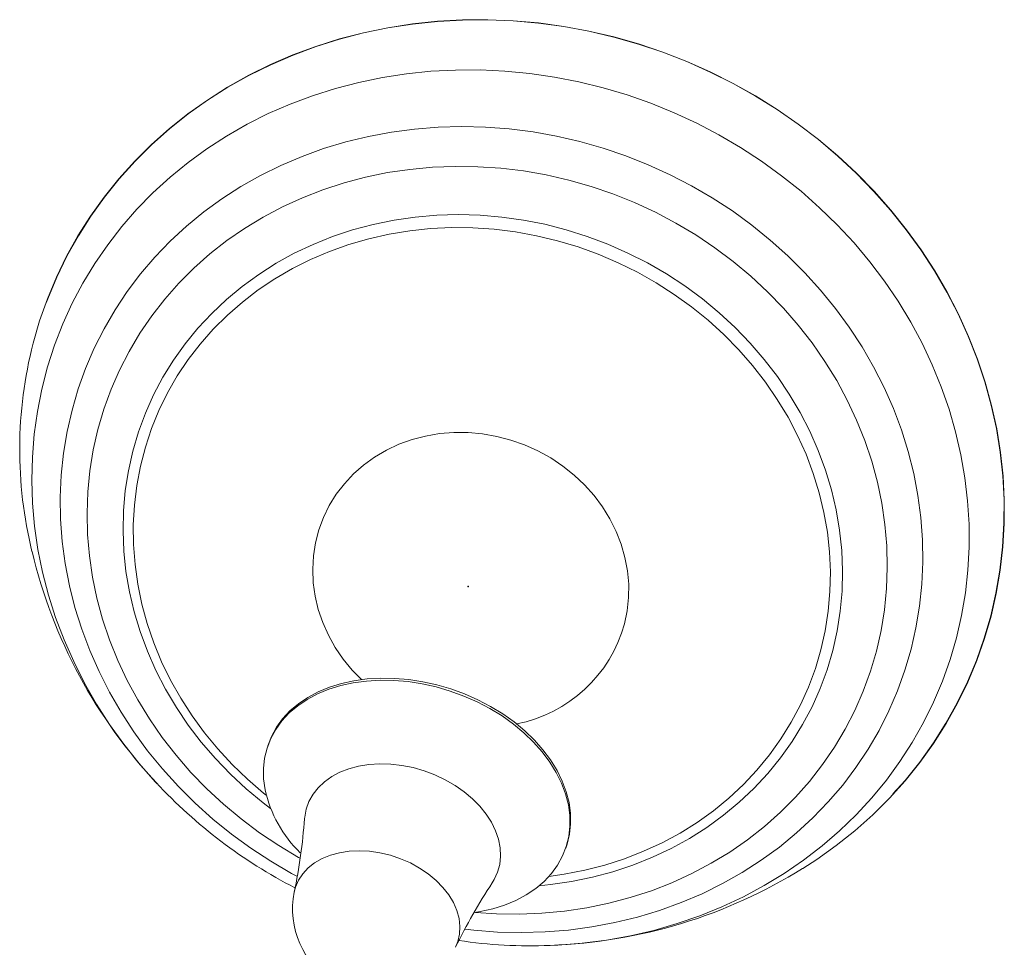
# Model space of a CAD drawing. Header units: millimetres. Extents: x -466 to 257, y -497 to 887.
# Tile 5 of 5: x -132 to 130, y 640 to 887. Entities that reach past the tile are written whole.
import ezdxf

# ---------------------------------------------------------------- set-up
doc = ezdxf.new("R2010")
doc.units = ezdxf.units.MM

msp = doc.modelspace()

# ---------------------------------------------------------------- linework, layer by layer
at = {"color": 7, "linetype": 'Continuous', "lineweight": 15}
for p, q in [((-65.74, 694.25), (-65.93, 693.69)), ((-95.7, 684.03), (-95.34, 683.65)), ((13.56, 666.54), (13.75, 667.1))]:
    msp.add_line(p, q, dxfattribs=at)
at = {"color": 7, "linetype": 'Continuous', "lineweight": 15, "flags": 128}
for points in [[(76.75, 661.11), (80.5, 663.53), (85.7, 667.23), (90.67, 671.19), (95.4, 675.4), (99.87, 679.84), (104.08, 684.52), (108.01, 689.4), (111.65, 694.48), (114.99, 699.75), (118.03, 705.2), (120.75, 710.8), (123.15, 716.54), (125.22, 722.41), (126.96, 728.39), (128.35, 734.48), (129.41, 740.64), (130.12, 746.86), (130.48, 753.13), (130.5, 759.44), (130.16, 765.75), (129.48, 772.07), (128.46, 778.36), (127.09, 784.62), (125.38, 790.83), (123.34, 796.97), (120.97, 803.02), (118.28, 808.97), (115.27, 814.8), (111.95, 820.51), (108.33, 826.06), (104.43, 831.45), (100.24, 836.66), (95.79, 841.69), (91.08, 846.51), (86.13, 851.11), (80.95, 855.48), (75.55, 859.62), (69.95, 863.5), (64.16, 867.12), (58.2, 870.47), (52.09, 873.54), (45.83, 876.32), (39.45, 878.8), (32.96, 880.98), (26.38, 882.86), (19.74, 884.42), (13.03, 885.66), (6.29, 886.58), (-0.46, 887.18), (-7.22, 887.46), (-13.96, 887.41), (-20.67, 887.03), (-27.33, 886.33), (-33.91, 885.31), (-40.4, 883.97), (-46.79, 882.31), (-53.06, 880.34), (-59.19, 878.07), (-65.17, 875.49), (-70.97, 872.62), (-76.59, 869.47), (-82, 866.03), (-87.21, 862.33), (-92.18, 858.37), (-96.91, 854.16), (-101.38, 849.72), (-105.59, 845.05), (-109.52, 840.16), (-113.16, 835.08), (-116.5, 829.81), (-119.54, 824.37), (-122.26, 818.77), (-124.66, 813.02), (-126.73, 807.15), (-128.46, 801.17)], [(-124.88, 812.16), (-124.55, 813.04), (-122.15, 818.77), (-119.43, 824.37), (-116.4, 829.81), (-113.06, 835.08), (-109.42, 840.16), (-105.49, 845.04), (-101.29, 849.7), (-96.82, 854.15), (-92.09, 858.35), (-87.12, 862.31), (-81.93, 866.01), (-76.51, 869.44), (-70.9, 872.59), (-65.1, 875.46), (-59.13, 878.03), (-53, 880.31), (-46.74, 882.27), (-40.36, 883.93), (-33.86, 885.27), (-27.29, 886.29), (-20.64, 886.99), (-13.94, 887.37), (-7.2, 887.42), (-0.44, 887.14), (6.31, 886.54), (13.04, 885.62), (19.74, 884.38), (26.38, 882.82), (32.96, 880.95), (39.44, 878.77), (45.81, 876.28), (52.07, 873.5), (58.18, 870.44), (64.14, 867.09), (69.92, 863.47), (75.52, 859.6), (80.91, 855.47), (86.09, 851.09), (91.04, 846.5), (95.74, 841.68), (100.19, 836.66), (104.37, 831.45), (108.27, 826.06), (111.89, 820.51), (115.2, 814.82), (118.21, 808.99), (120.9, 803.04), (123.27, 796.99), (125.31, 790.86), (127.02, 784.66), (128.38, 778.4), (129.41, 772.11), (130.09, 765.8), (130.42, 759.49), (130.41, 753.19), (130.04, 746.92), (129.33, 740.7), (128.28, 734.55), (126.88, 728.47), (125.15, 722.49), (123.08, 716.62), (120.68, 710.88), (117.96, 705.29), (114.93, 699.85), (111.59, 694.58), (107.95, 689.5), (104.02, 684.62), (100.8, 680.99)], [(-12.35, 736.27), (-12.34, 736.32), (-12.36, 736.36), (-12.39, 736.4), (-12.44, 736.42), (-12.49, 736.42), (-12.53, 736.41), (-12.57, 736.38), (-12.59, 736.34), (-12.59, 736.3), (-12.57, 736.25), (-12.54, 736.22), (-12.5, 736.2), (-12.45, 736.19), (-12.4, 736.21), (-12.37, 736.23), (-12.35, 736.27)], [(-65.74, 694.25), (-64.9, 696.34), (-63.57, 698.77), (-61.92, 701.04), (-59.97, 703.13), (-57.72, 705.04), (-55.21, 706.73), (-52.45, 708.21), (-49.45, 709.44), (-46.26, 710.44), (-42.9, 711.18), (-39.39, 711.66), (-35.77, 711.87), (-32.07, 711.82), (-28.31, 711.5), (-24.53, 710.92), (-20.77, 710.08), (-17.05, 708.99), (-13.41, 707.66), (-9.87, 706.1), (-6.47, 704.32), (-3.24, 702.34), (-0.21, 700.18), (2.61, 697.85), (5.19, 695.37), (7.49, 692.77), (9.51, 690.06), (11.23, 687.27), (12.63, 684.43), (13.7, 681.56), (14.44, 678.67), (14.82, 675.81), (14.86, 672.98), (14.55, 670.23), (13.9, 667.56), (13.75, 667.1)], [(-66.62, 682.12), (-67.01, 684.98), (-67.05, 687.8), (-66.74, 690.56), (-66.09, 693.23), (-65.09, 695.79), (-63.76, 698.21), (-62.11, 700.48), (-60.16, 702.58), (-57.91, 704.48), (-55.4, 706.18), (-52.63, 707.65), (-49.64, 708.89), (-46.45, 709.88), (-43.09, 710.62), (-39.58, 711.1), (-35.96, 711.32), (-32.26, 711.27), (-28.5, 710.95), (-24.72, 710.37), (-20.96, 709.53), (-17.24, 708.44), (-13.6, 707.11), (-10.06, 705.55), (-6.66, 703.77), (-3.43, 701.79), (-0.39, 699.63), (2.42, 697.29), (5, 694.82), (7.3, 692.21), (9.32, 689.51), (11.04, 686.72), (12.44, 683.88), (13.51, 681), (14.25, 678.12), (14.63, 675.25), (14.67, 672.43), (14.36, 669.67), (13.71, 667), (12.71, 664.45), (11.39, 662.02), (9.74, 659.75), (7.78, 657.66), (5.54, 655.75), (3.02, 654.06), (0.26, 652.58), (-2.73, 651.35), (-5.92, 650.35), (-9.29, 649.61), (-10.72, 649.38)]]:
    msp.add_lwpolyline(points, dxfattribs=at)
at = {"color": 8, "linetype": 'Continuous', "lineweight": 15, "flags": 128}
for points in [[(117.74, 722.65), (119.1, 728.59), (120.11, 734.6), (120.79, 740.68), (121.11, 746.81), (121.09, 752.96), (120.71, 759.13), (119.99, 765.29), (118.93, 771.43), (117.52, 777.53), (115.78, 783.57), (113.7, 789.54), (111.3, 795.42), (108.57, 801.19), (105.53, 806.84), (102.18, 812.36), (98.54, 817.71), (94.62, 822.91), (90.42, 827.91), (85.95, 832.73), (81.24, 837.33), (76.29, 841.7), (71.12, 845.85), (65.74, 849.74), (60.16, 853.38), (54.4, 856.75), (48.49, 859.84), (42.43, 862.65), (36.23, 865.17), (29.93, 867.38), (23.53, 869.29), (17.06, 870.88), (10.53, 872.16), (3.95, 873.11), (-2.64, 873.75), (-9.24, 874.06), (-15.82, 874.04), (-22.37, 873.7), (-28.86, 873.04), (-35.29, 872.05), (-41.63, 870.74), (-47.86, 869.12), (-53.98, 867.18), (-59.95, 864.94), (-65.76, 862.4), (-71.41, 859.56), (-76.86, 856.44), (-82.11, 853.05), (-87.14, 849.38), (-91.94, 845.46), (-96.5, 841.3), (-100.8, 836.9), (-104.82, 832.28), (-108.57, 827.45), (-112.02, 822.42), (-115.17, 817.21), (-118.01, 811.84), (-120.54, 806.31), (-122.73, 800.65), (-124.6, 794.86), (-126.13, 788.97), (-127.32, 783), (-128.16, 776.95), (-128.66, 770.84), (-128.81, 764.7), (-128.61, 758.54), (-128.07, 752.37), (-127.18, 746.22), (-125.94, 740.1), (-124.36, 734.03), (-122.45, 728.02), (-120.21, 722.09), (-117.64, 716.27), (-114.76, 710.55), (-111.56, 704.97), (-108.07, 699.53), (-104.28, 694.25), (-100.22, 689.15), (-95.89, 684.24), (-95.7, 684.03)], [(105.65, 719.62), (106.95, 725.33), (107.91, 731.11), (108.51, 736.95), (108.77, 742.84), (108.69, 748.76), (108.25, 754.68), (107.46, 760.59), (106.33, 766.48), (104.86, 772.32), (103.05, 778.1), (100.91, 783.79), (98.44, 789.39), (95.65, 794.87), (92.56, 800.22), (89.17, 805.43), (85.48, 810.47), (81.52, 815.33), (77.29, 819.99), (72.81, 824.45), (68.08, 828.69), (63.14, 832.69), (57.98, 836.45), (52.62, 839.95), (47.09, 843.18), (41.4, 846.13), (35.56, 848.79), (29.59, 851.16), (23.52, 853.22), (17.35, 854.98), (11.11, 856.42), (4.83, 857.55), (-1.5, 858.35), (-7.83, 858.82), (-14.17, 858.98), (-20.47, 858.8), (-26.74, 858.3), (-32.94, 857.47), (-39.06, 856.33), (-45.08, 854.86), (-50.99, 853.08), (-56.76, 850.99), (-62.37, 848.6), (-67.81, 845.92), (-73.07, 842.95), (-78.12, 839.7), (-82.96, 836.18), (-87.56, 832.4), (-91.92, 828.38), (-96.01, 824.13), (-99.83, 819.65), (-103.37, 814.97), (-106.61, 810.1), (-109.55, 805.05), (-112.17, 799.83), (-114.48, 794.47), (-116.45, 788.98), (-118.09, 783.37), (-119.39, 777.67), (-120.34, 771.89), (-120.95, 766.04), (-121.21, 760.15), (-121.12, 754.24), (-120.68, 748.32), (-119.9, 742.4), (-118.77, 736.52), (-117.3, 730.68), (-115.48, 724.9), (-113.34, 719.2), (-110.88, 713.61), (-108.09, 708.12), (-105, 702.77), (-101.6, 697.57), (-97.92, 692.53), (-93.96, 687.67), (-89.73, 683), (-85.24, 678.54), (-80.52, 674.31), (-75.57, 670.3), (-70.41, 666.55), (-65.06, 663.05), (-59.53, 659.82), (-58.11, 659.05)], [(96.39, 719.09), (97.64, 724.57), (98.54, 730.13), (99.09, 735.76), (99.3, 741.42), (99.16, 747.11), (98.67, 752.81), (97.83, 758.49), (96.66, 764.13), (95.14, 769.73), (93.29, 775.26), (91.11, 780.7), (88.61, 786.04), (85.8, 791.26), (82.68, 796.33), (79.27, 801.26), (75.57, 806.01), (71.61, 810.57), (67.39, 814.93), (62.92, 819.07), (58.22, 822.99), (53.31, 826.66), (48.21, 830.08), (42.92, 833.23), (37.46, 836.11), (31.86, 838.7), (26.14, 841), (20.3, 842.99), (14.37, 844.68), (8.37, 846.06), (2.33, 847.12), (-3.76, 847.85), (-9.85, 848.26), (-15.93, 848.35), (-21.99, 848.12), (-28, 847.55), (-33.94, 846.67), (-39.8, 845.47), (-45.55, 843.95), (-51.17, 842.12), (-56.66, 839.98), (-61.98, 837.55), (-67.12, 834.83), (-72.07, 831.82), (-76.81, 828.55), (-81.32, 825.01), (-85.59, 821.23), (-89.61, 817.2), (-93.35, 812.96), (-96.82, 808.5), (-100, 803.85), (-102.87, 799.02), (-105.43, 794.03), (-107.67, 788.89), (-109.59, 783.61), (-111.17, 778.22), (-112.41, 772.74), (-113.31, 767.18), (-113.87, 761.55), (-114.07, 755.89), (-113.93, 750.2), (-113.44, 744.51), (-112.61, 738.83), (-111.43, 733.18), (-109.92, 727.58), (-108.06, 722.05), (-105.89, 716.61), (-103.38, 711.27), (-100.57, 706.05), (-97.45, 700.98), (-94.04, 696.06), (-90.35, 691.31), (-86.38, 686.74), (-82.16, 682.38), (-77.69, 678.24), (-73, 674.32), (-68.09, 670.65), (-62.98, 667.23), (-57.69, 664.08), (-57.33, 663.88)], [(84.77, 719.23), (85.94, 724.45), (86.77, 729.74), (87.25, 735.1), (87.38, 740.49), (87.16, 745.9), (86.59, 751.32), (85.67, 756.71), (84.41, 762.06), (82.81, 767.36), (80.88, 772.57), (78.62, 777.69), (76.04, 782.69), (73.16, 787.56), (69.98, 792.27), (66.51, 796.82), (62.76, 801.18), (58.76, 805.34), (54.51, 809.28), (50.03, 812.98), (45.33, 816.45), (40.44, 819.65), (35.37, 822.59), (30.14, 825.24), (24.77, 827.61), (19.28, 829.68), (13.69, 831.44), (8.01, 832.89), (2.27, 834.02), (-3.5, 834.83), (-9.29, 835.31), (-15.09, 835.47), (-20.85, 835.3), (-26.57, 834.81), (-32.23, 833.99), (-37.8, 832.85), (-43.26, 831.39), (-48.6, 829.62), (-53.79, 827.54), (-58.82, 825.16), (-63.66, 822.5), (-68.3, 819.55), (-72.72, 816.34), (-76.91, 812.87), (-80.85, 809.15), (-84.53, 805.2), (-87.93, 801.04), (-91.03, 796.67), (-93.84, 792.12), (-96.34, 787.4), (-98.52, 782.53), (-100.36, 777.53), (-101.88, 772.4), (-103.05, 767.19), (-103.88, 761.89), (-104.36, 756.53), (-104.49, 751.14), (-104.27, 745.73), (-103.7, 740.31), (-102.78, 734.92), (-101.52, 729.57), (-99.92, 724.27), (-97.99, 719.06), (-95.73, 713.94), (-93.16, 708.94), (-90.27, 704.07), (-87.09, 699.36), (-83.62, 694.81), (-79.87, 690.45), (-75.87, 686.29), (-71.62, 682.35), (-67.14, 678.65), (-65.14, 677.12)], [(81.59, 719.41), (82.73, 724.52), (83.54, 729.7), (84, 734.94), (84.12, 740.21), (83.89, 745.51), (83.31, 750.8), (82.39, 756.08), (81.14, 761.31), (79.55, 766.48), (77.63, 771.58), (75.38, 776.57), (72.83, 781.45), (69.97, 786.2), (66.82, 790.79), (63.39, 795.21), (59.68, 799.44), (55.73, 803.48), (51.53, 807.29), (47.11, 810.88), (42.48, 814.22), (37.66, 817.3), (32.67, 820.12), (27.52, 822.66), (22.24, 824.91), (16.84, 826.86), (11.34, 828.51), (5.78, 829.84), (0.15, 830.87), (-5.5, 831.57), (-11.17, 831.95), (-16.83, 832.01), (-22.46, 831.75), (-28.04, 831.17), (-33.55, 830.26), (-38.97, 829.04), (-44.27, 827.5), (-49.44, 825.67), (-54.46, 823.53), (-59.31, 821.09), (-63.98, 818.38), (-68.43, 815.4), (-72.67, 812.15), (-76.67, 808.65), (-80.42, 804.92), (-83.9, 800.97), (-87.1, 796.8), (-90.01, 792.45), (-92.61, 787.92), (-94.91, 783.23), (-96.88, 778.4), (-98.53, 773.45), (-99.85, 768.39), (-100.82, 763.24), (-101.46, 758.03), (-101.74, 752.77), (-101.69, 747.48), (-101.28, 742.18), (-100.54, 736.89), (-99.45, 731.64), (-98.03, 726.43), (-96.27, 721.3), (-94.19, 716.25), (-91.79, 711.31), (-89.08, 706.5), (-86.07, 701.83), (-82.78, 697.32), (-79.21, 692.99), (-75.38, 688.85), (-71.3, 684.92), (-66.99, 681.22), (-66.3, 680.67)], [(29.23, 726.34), (29.95, 729.81), (30.32, 733.35), (30.35, 736.92), (30.02, 740.51), (29.35, 744.07), (28.34, 747.58), (27, 751.02), (25.33, 754.35), (23.36, 757.54), (21.1, 760.57), (18.56, 763.41), (15.77, 766.04), (12.76, 768.44), (9.54, 770.59), (6.14, 772.47), (2.6, 774.06), (-1.06, 775.36), (-4.81, 776.34), (-8.62, 777.01), (-12.46, 777.36), (-16.28, 777.37), (-20.08, 777.07), (-23.8, 776.44), (-27.42, 775.49), (-30.92, 774.23), (-34.25, 772.67), (-37.4, 770.82), (-40.33, 768.7), (-43.03, 766.33), (-45.47, 763.72), (-47.63, 760.9), (-49.5, 757.89), (-51.05, 754.71), (-52.27, 751.4), (-53.16, 747.98), (-53.71, 744.47), (-53.91, 740.91), (-53.76, 737.33), (-53.26, 733.75), (-52.41, 730.2), (-51.24, 726.73), (-49.73, 723.34), (-47.91, 720.08), (-45.79, 716.97), (-43.39, 714.03), (-40.93, 711.48)], [(9.32, 640.58), (11.43, 640.67), (17.95, 641.17), (24.42, 642), (30.8, 643.15), (37.09, 644.62), (43.27, 646.4), (49.31, 648.49), (55.21, 650.88), (60.94, 653.57), (66.49, 656.55), (71.84, 659.81), (76.99, 663.34), (81.9, 667.13), (86.58, 671.17), (91.01, 675.46), (95.17, 679.97), (99.06, 684.7), (102.66, 689.63), (105.97, 694.75), (108.96, 700.04), (111.65, 705.49), (114.01, 711.09), (116.04, 716.82), (117.74, 722.65)], [(-13.29, 644.91), (-10.94, 644.65), (-4.6, 644.17), (1.73, 644.02), (8.04, 644.2), (14.3, 644.7), (20.51, 645.52), (26.63, 646.67), (32.65, 648.14), (38.55, 649.91), (44.32, 652), (49.93, 654.39), (55.38, 657.08), (60.63, 660.05), (65.69, 663.3), (70.52, 666.82), (75.12, 670.59), (79.48, 674.61), (83.57, 678.87), (87.4, 683.34), (90.93, 688.02), (94.18, 692.9), (97.11, 697.95), (99.74, 703.16), (102.04, 708.53), (104.01, 714.02), (105.65, 719.62)], [(9.09, 659.01), (13.16, 659.59), (18.63, 660.65), (23.99, 662.03), (29.23, 663.72), (34.33, 665.71), (39.27, 667.99), (44.03, 670.57), (48.59, 673.42), (52.94, 676.53), (57.06, 679.91), (60.93, 683.52), (64.55, 687.37), (67.89, 691.43), (70.94, 695.69), (73.7, 700.13), (76.16, 704.74), (78.29, 709.51), (80.11, 714.4), (81.59, 719.41)], [(-10.51, 649.41), (-4.93, 649.05), (1.16, 648.96), (7.22, 649.2), (13.23, 649.76), (19.17, 650.64), (25.02, 651.84), (30.77, 653.36), (36.4, 655.19), (41.88, 657.33), (47.2, 659.76), (52.35, 662.49), (57.3, 665.49), (62.03, 668.77), (66.55, 672.3), (70.82, 676.09), (74.83, 680.11), (78.58, 684.35), (82.05, 688.81), (85.22, 693.46), (88.09, 698.29), (90.65, 703.28), (92.9, 708.43), (94.81, 713.7), (96.39, 719.09)], [(6.51, 656.53), (9.46, 656.82), (15.12, 657.64), (20.69, 658.78), (26.15, 660.24), (31.49, 662.02), (36.68, 664.09), (41.71, 666.47), (46.55, 669.13), (51.19, 672.08), (55.61, 675.29), (59.8, 678.76), (63.74, 682.48), (67.42, 686.43), (70.81, 690.59), (73.92, 694.96), (76.73, 699.51), (79.23, 704.23), (81.4, 709.1), (83.25, 714.11), (84.77, 719.23)], [(-56.08, 674.41), (-56.05, 674.81), (-55.64, 676.95), (-54.9, 678.99), (-53.83, 680.9), (-52.45, 682.65), (-50.78, 684.23), (-48.84, 685.61), (-46.65, 686.77), (-44.25, 687.71), (-41.66, 688.4), (-38.91, 688.83), (-36.05, 689.01), (-33.11, 688.93), (-30.13, 688.59), (-27.15, 688), (-24.2, 687.15), (-21.33, 686.08), (-18.57, 684.78), (-15.96, 683.27), (-13.54, 681.58), (-11.32, 679.73), (-9.35, 677.73), (-7.65, 675.63), (-6.24, 673.44), (-5.14, 671.19), (-4.36, 668.91), (-3.92, 666.63), (-3.82, 664.39), (-4.05, 662.21), (-4.63, 660.11), (-5.53, 658.14), (-6.03, 657.32)], [(-58.84, 654.81), (-58.5, 656.11), (-57.7, 657.98), (-56.57, 659.7), (-55.13, 661.25), (-53.4, 662.61), (-51.42, 663.75), (-49.2, 664.65), (-46.78, 665.31), (-44.22, 665.7), (-41.53, 665.83), (-38.77, 665.7), (-35.98, 665.3), (-33.21, 664.64), (-30.49, 663.73), (-27.87, 662.58), (-25.4, 661.22), (-23.1, 659.67), (-21.02, 657.94), (-19.2, 656.08), (-17.65, 654.1), (-16.4, 652.03), (-15.48, 649.92), (-14.89, 647.79), (-14.65, 645.68), (-14.76, 643.62), (-15.22, 641.64), (-15.85, 640.1)]]:
    msp.add_lwpolyline(points, dxfattribs=at)
at = {"color": 7, "linetype": 'Continuous', "lineweight": 15}
for centre, radius, start, end in [((-17.65, 772.8), 114.39, 165.6393, 193.7351), ((4.35, 777.45), 136.85, 193.4435, 223.2576), ((3.05, 775.71), 134.71, 222.8744, 242.7473), ((-33.4, 689.6), 34.06, 192.7004, 225.6108), ((-201.27, 684.69), 145.53, 348.151, 355.9445), ((4.74, 776.63), 136.09, 271.9804, 301.9338), ((126.55, 570.37), 158.54, 146.7498, 153.9052), ((-36.67, 650.23), 22.61, 168.373, 239.4253), ((4.29, 771.29), 130.8, 261.5622, 272.2014)]:
    msp.add_arc(centre, radius, start, end, dxfattribs=at)
at = {"color": 8, "linetype": 'Continuous', "lineweight": 15}
msp.add_arc((-6.8, 736.32), 37.39, 281.2142, 344.5155, dxfattribs=at)

doc.saveas('drawing.dxf')
